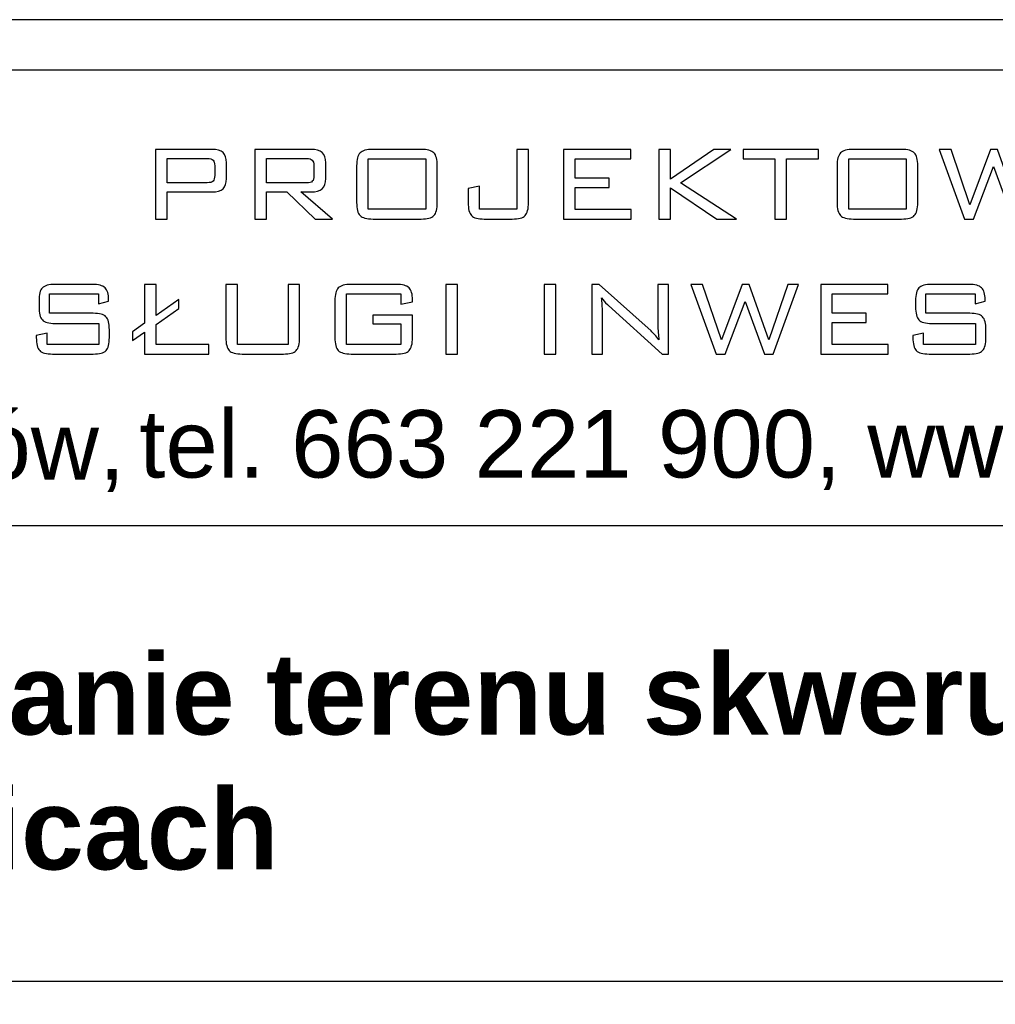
# Model space of a CAD drawing. Header units: millimetres. Extents: x 730 to 10409, y 1134 to 11940.
# Tile 3 of 49: x 5586 to 5875, y 1889 to 2181. Entities that reach past the tile are written whole.
import ezdxf

# ---------------------------------------------------------------- set-up
doc = ezdxf.new("R2010")
doc.units = ezdxf.units.MM
doc.layers.add('_0', color=7, linetype='Continuous')
doc.layers.add('A_ramka', color=7, linetype='Continuous')
doc.layers.add('wymiar', color=7, linetype='Continuous', lineweight=13)
doc.styles.add('GENERATED_STYLE_6', font='txt')

msp = doc.modelspace()

# ---------------------------------------------------------------- linework, layer by layer
at = {"layer": '_0'}
for points, knots in [([(5625.87, 2121.97), (5625.87, 2121.97), (5625.87, 2142.61), (5625.87, 2142.61), (5625.87, 2142.61), (5625.87, 2142.61), (5642.51, 2142.61), (5642.51, 2142.61), (5642.51, 2142.61), (5644.05, 2142.61), (5645.17, 2142.3), (5645.85, 2141.66), (5645.85, 2141.66), (5646.54, 2141.03), (5646.88, 2140.01), (5646.88, 2138.61), (5646.88, 2138.61), (5646.88, 2138.61), (5646.88, 2134), (5646.88, 2134), (5646.88, 2134), (5646.88, 2132.61), (5646.54, 2131.59), (5645.85, 2130.96), (5645.85, 2130.96), (5645.17, 2130.33), (5644.05, 2130.02), (5642.51, 2130.02), (5642.51, 2130.02), (5642.51, 2130.02), (5629.33, 2130.02), (5629.33, 2130.02), (5629.33, 2130.02), (5629.33, 2130.02), (5629.33, 2121.97), (5629.33, 2121.97), (5629.33, 2121.97), (5629.33, 2121.97), (5625.87, 2121.97), (5625.87, 2121.97)], [0, 0, 0, 0, 0.1, 0.1, 0.1, 0.1, 0.2, 0.2, 0.2, 0.2, 0.3, 0.3, 0.3, 0.3, 0.4, 0.4, 0.4, 0.4, 0.5, 0.5, 0.5, 0.5, 0.6, 0.6, 0.6, 0.6, 0.7, 0.7, 0.7, 0.7, 0.8, 0.8, 0.8, 0.8, 0.9, 0.9, 0.9, 0.9, 1, 1, 1, 1]), ([(5641.16, 2139.94), (5641.16, 2139.94), (5629.33, 2139.94), (5629.33, 2139.94), (5629.33, 2139.94), (5629.33, 2139.94), (5629.33, 2132.73), (5629.33, 2132.73), (5629.33, 2132.73), (5629.33, 2132.73), (5641.16, 2132.73), (5641.16, 2132.73), (5641.16, 2132.73), (5642.01, 2132.73), (5642.59, 2132.89), (5642.91, 2133.21), (5642.91, 2133.21), (5643.23, 2133.54), (5643.39, 2134.1), (5643.39, 2134.89), (5643.39, 2134.89), (5643.39, 2134.89), (5643.39, 2137.77), (5643.39, 2137.77), (5643.39, 2137.77), (5643.39, 2138.56), (5643.23, 2139.12), (5642.91, 2139.45), (5642.91, 2139.45), (5642.59, 2139.78), (5642.01, 2139.94), (5641.16, 2139.94)], [0, 0, 0, 0, 0.125, 0.125, 0.125, 0.125, 0.25, 0.25, 0.25, 0.25, 0.375, 0.375, 0.375, 0.375, 0.5, 0.5, 0.5, 0.5, 0.625, 0.625, 0.625, 0.625, 0.75, 0.75, 0.75, 0.75, 0.875, 0.875, 0.875, 0.875, 1, 1, 1, 1]), ([(5655.29, 2121.97), (5655.29, 2121.97), (5655.29, 2142.61), (5655.29, 2142.61), (5655.29, 2142.61), (5655.29, 2142.61), (5671.93, 2142.61), (5671.93, 2142.61), (5671.93, 2142.61), (5673.47, 2142.61), (5674.59, 2142.3), (5675.27, 2141.66), (5675.27, 2141.66), (5675.96, 2141.03), (5676.3, 2140.01), (5676.3, 2138.61), (5676.3, 2138.61), (5676.3, 2138.61), (5676.3, 2133.99), (5676.3, 2133.99), (5676.3, 2133.99), (5676.3, 2132.61), (5675.96, 2131.59), (5675.27, 2130.96), (5675.27, 2130.96), (5674.59, 2130.33), (5673.47, 2130.02), (5671.93, 2130.02), (5671.93, 2130.02), (5671.93, 2130.02), (5668.9, 2130.02), (5668.9, 2130.02), (5668.9, 2130.02), (5668.9, 2130.02), (5678.33, 2121.97), (5678.33, 2121.97), (5678.33, 2121.97), (5678.33, 2121.97), (5673.21, 2121.97), (5673.21, 2121.97), (5673.21, 2121.97), (5673.21, 2121.97), (5664.82, 2130.02), (5664.82, 2130.02), (5664.82, 2130.02), (5664.82, 2130.02), (5658.75, 2130.02), (5658.75, 2130.02), (5658.75, 2130.02), (5658.75, 2130.02), (5658.75, 2121.97), (5658.75, 2121.97), (5658.75, 2121.97), (5658.75, 2121.97), (5655.29, 2121.97), (5655.29, 2121.97)], [0, 0, 0, 0, 0.071429, 0.071429, 0.071429, 0.071429, 0.142857, 0.142857, 0.142857, 0.142857, 0.214286, 0.214286, 0.214286, 0.214286, 0.285714, 0.285714, 0.285714, 0.285714, 0.357143, 0.357143, 0.357143, 0.357143, 0.428571, 0.428571, 0.428571, 0.428571, 0.5, 0.5, 0.5, 0.5, 0.571429, 0.571429, 0.571429, 0.571429, 0.642857, 0.642857, 0.642857, 0.642857, 0.714286, 0.714286, 0.714286, 0.714286, 0.785714, 0.785714, 0.785714, 0.785714, 0.857143, 0.857143, 0.857143, 0.857143, 0.928571, 0.928571, 0.928571, 0.928571, 1, 1, 1, 1]), ([(5670.58, 2139.94), (5670.58, 2139.94), (5658.75, 2139.94), (5658.75, 2139.94), (5658.75, 2139.94), (5658.75, 2139.94), (5658.75, 2132.69), (5658.75, 2132.69), (5658.75, 2132.69), (5658.75, 2132.69), (5670.58, 2132.69), (5670.58, 2132.69), (5670.58, 2132.69), (5671.44, 2132.69), (5672.03, 2132.84), (5672.34, 2133.15), (5672.34, 2133.15), (5672.65, 2133.47), (5672.8, 2134.01), (5672.8, 2134.8), (5672.8, 2134.8), (5672.8, 2134.8), (5672.8, 2137.81), (5672.8, 2137.81), (5672.8, 2137.81), (5672.8, 2138.59), (5672.64, 2139.14), (5672.33, 2139.46), (5672.33, 2139.46), (5672.01, 2139.78), (5671.43, 2139.94), (5670.58, 2139.94)], [0, 0, 0, 0, 0.125, 0.125, 0.125, 0.125, 0.25, 0.25, 0.25, 0.25, 0.375, 0.375, 0.375, 0.375, 0.5, 0.5, 0.5, 0.5, 0.625, 0.625, 0.625, 0.625, 0.75, 0.75, 0.75, 0.75, 0.875, 0.875, 0.875, 0.875, 1, 1, 1, 1]), ([(5685.49, 2137.72), (5685.49, 2139.6), (5685.83, 2140.88), (5686.5, 2141.58), (5686.5, 2141.58), (5687.17, 2142.26), (5688.45, 2142.61), (5690.34, 2142.61), (5690.34, 2142.61), (5690.34, 2142.61), (5704.6, 2142.61), (5704.6, 2142.61), (5704.6, 2142.61), (5706.46, 2142.61), (5707.73, 2142.27), (5708.4, 2141.58), (5708.4, 2141.58), (5709.07, 2140.9), (5709.41, 2139.62), (5709.41, 2137.72), (5709.41, 2137.72), (5709.41, 2137.72), (5709.41, 2126.86), (5709.41, 2126.86), (5709.41, 2126.86), (5709.41, 2124.95), (5709.07, 2123.67), (5708.4, 2122.99), (5708.4, 2122.99), (5707.73, 2122.31), (5706.46, 2121.97), (5704.6, 2121.97), (5704.6, 2121.97), (5704.6, 2121.97), (5690.34, 2121.97), (5690.34, 2121.97), (5690.34, 2121.97), (5688.45, 2121.97), (5687.17, 2122.32), (5686.5, 2123.01), (5686.5, 2123.01), (5685.83, 2123.7), (5685.49, 2124.98), (5685.49, 2126.86), (5685.49, 2126.86), (5685.49, 2126.86), (5685.49, 2137.72), (5685.49, 2137.72)], [0, 0, 0, 0, 0.083333, 0.083333, 0.083333, 0.083333, 0.166667, 0.166667, 0.166667, 0.166667, 0.25, 0.25, 0.25, 0.25, 0.333333, 0.333333, 0.333333, 0.333333, 0.416667, 0.416667, 0.416667, 0.416667, 0.5, 0.5, 0.5, 0.5, 0.583333, 0.583333, 0.583333, 0.583333, 0.666667, 0.666667, 0.666667, 0.666667, 0.75, 0.75, 0.75, 0.75, 0.833333, 0.833333, 0.833333, 0.833333, 0.916667, 0.916667, 0.916667, 0.916667, 1, 1, 1, 1]), ([(5688.93, 2124.85), (5688.93, 2124.85), (5706.01, 2124.85), (5706.01, 2124.85), (5706.01, 2124.85), (5706.01, 2124.85), (5706.01, 2139.8), (5706.01, 2139.8), (5706.01, 2139.8), (5706.01, 2139.8), (5688.93, 2139.8), (5688.93, 2139.8), (5688.93, 2139.8), (5688.93, 2139.8), (5688.93, 2124.85), (5688.93, 2124.85)], [0, 0, 0, 0, 0.25, 0.25, 0.25, 0.25, 0.5, 0.5, 0.5, 0.5, 0.75, 0.75, 0.75, 0.75, 1, 1, 1, 1]), ([(5723.36, 2121.97), (5721.49, 2121.97), (5720.21, 2122.31), (5719.55, 2122.99), (5719.55, 2122.99), (5718.89, 2123.67), (5718.56, 2124.95), (5718.56, 2126.86), (5718.56, 2126.86), (5718.56, 2126.86), (5718.56, 2130.98), (5718.56, 2130.98), (5718.56, 2130.98), (5718.56, 2130.98), (5721.95, 2131.69), (5721.95, 2131.69), (5721.95, 2131.69), (5721.95, 2131.69), (5721.95, 2124.85), (5721.95, 2124.85), (5721.95, 2124.85), (5721.95, 2124.85), (5733.02, 2124.85), (5733.02, 2124.85), (5733.02, 2124.85), (5733.02, 2124.85), (5733.02, 2142.61), (5733.02, 2142.61), (5733.02, 2142.61), (5733.02, 2142.61), (5736.46, 2142.61), (5736.46, 2142.61), (5736.46, 2142.61), (5736.46, 2142.61), (5736.46, 2126.86), (5736.46, 2126.86), (5736.46, 2126.86), (5736.46, 2124.97), (5736.13, 2123.68), (5735.45, 2123), (5735.45, 2123), (5734.78, 2122.31), (5733.51, 2121.97), (5731.64, 2121.97), (5731.64, 2121.97), (5731.64, 2121.97), (5723.36, 2121.97), (5723.36, 2121.97)], [0, 0, 0, 0, 0.083333, 0.083333, 0.083333, 0.083333, 0.166667, 0.166667, 0.166667, 0.166667, 0.25, 0.25, 0.25, 0.25, 0.333333, 0.333333, 0.333333, 0.333333, 0.416667, 0.416667, 0.416667, 0.416667, 0.5, 0.5, 0.5, 0.5, 0.583333, 0.583333, 0.583333, 0.583333, 0.666667, 0.666667, 0.666667, 0.666667, 0.75, 0.75, 0.75, 0.75, 0.833333, 0.833333, 0.833333, 0.833333, 0.916667, 0.916667, 0.916667, 0.916667, 1, 1, 1, 1]), ([(5746.89, 2121.97), (5746.89, 2121.97), (5746.89, 2142.61), (5746.89, 2142.61), (5746.89, 2142.61), (5746.89, 2142.61), (5766.77, 2142.61), (5766.77, 2142.61), (5766.77, 2142.61), (5766.77, 2142.61), (5766.77, 2139.84), (5766.77, 2139.84), (5766.77, 2139.84), (5766.77, 2139.84), (5750.35, 2139.84), (5750.35, 2139.84), (5750.35, 2139.84), (5750.35, 2139.84), (5750.35, 2134.09), (5750.35, 2134.09), (5750.35, 2134.09), (5750.35, 2134.09), (5760.38, 2134.09), (5760.38, 2134.09), (5760.38, 2134.09), (5760.38, 2134.09), (5760.38, 2131.36), (5760.38, 2131.36), (5760.38, 2131.36), (5760.38, 2131.36), (5750.35, 2131.36), (5750.35, 2131.36), (5750.35, 2131.36), (5750.35, 2131.36), (5750.35, 2124.81), (5750.35, 2124.81), (5750.35, 2124.81), (5750.35, 2124.81), (5766.92, 2124.81), (5766.92, 2124.81), (5766.92, 2124.81), (5766.92, 2124.81), (5766.92, 2121.97), (5766.92, 2121.97), (5766.92, 2121.97), (5766.92, 2121.97), (5746.89, 2121.97), (5746.89, 2121.97)], [0, 0, 0, 0, 0.083333, 0.083333, 0.083333, 0.083333, 0.166667, 0.166667, 0.166667, 0.166667, 0.25, 0.25, 0.25, 0.25, 0.333333, 0.333333, 0.333333, 0.333333, 0.416667, 0.416667, 0.416667, 0.416667, 0.5, 0.5, 0.5, 0.5, 0.583333, 0.583333, 0.583333, 0.583333, 0.666667, 0.666667, 0.666667, 0.666667, 0.75, 0.75, 0.75, 0.75, 0.833333, 0.833333, 0.833333, 0.833333, 0.916667, 0.916667, 0.916667, 0.916667, 1, 1, 1, 1]), ([(5775.11, 2121.97), (5775.11, 2121.97), (5775.11, 2142.61), (5775.11, 2142.61), (5775.11, 2142.61), (5775.11, 2142.61), (5778.57, 2142.61), (5778.57, 2142.61), (5778.57, 2142.61), (5778.57, 2142.61), (5778.57, 2133.77), (5778.57, 2133.77), (5778.57, 2133.77), (5778.57, 2133.77), (5791.44, 2142.61), (5791.44, 2142.61), (5791.44, 2142.61), (5791.44, 2142.61), (5796.48, 2142.61), (5796.48, 2142.61), (5796.48, 2142.61), (5796.48, 2142.61), (5781.52, 2132.73), (5781.52, 2132.73), (5781.52, 2132.73), (5781.52, 2132.73), (5798.12, 2121.97), (5798.12, 2121.97), (5798.12, 2121.97), (5798.12, 2121.97), (5792.36, 2121.97), (5792.36, 2121.97), (5792.36, 2121.97), (5792.36, 2121.97), (5778.57, 2131.25), (5778.57, 2131.25), (5778.57, 2131.25), (5778.57, 2131.25), (5778.57, 2121.97), (5778.57, 2121.97), (5778.57, 2121.97), (5778.57, 2121.97), (5775.11, 2121.97), (5775.11, 2121.97)], [0, 0, 0, 0, 0.090909, 0.090909, 0.090909, 0.090909, 0.181818, 0.181818, 0.181818, 0.181818, 0.272727, 0.272727, 0.272727, 0.272727, 0.363636, 0.363636, 0.363636, 0.363636, 0.454545, 0.454545, 0.454545, 0.454545, 0.545455, 0.545455, 0.545455, 0.545455, 0.636364, 0.636364, 0.636364, 0.636364, 0.727273, 0.727273, 0.727273, 0.727273, 0.818182, 0.818182, 0.818182, 0.818182, 0.909091, 0.909091, 0.909091, 0.909091, 1, 1, 1, 1]), ([(5813, 2139.8), (5813, 2139.8), (5813, 2121.97), (5813, 2121.97), (5813, 2121.97), (5813, 2121.97), (5809.56, 2121.97), (5809.56, 2121.97), (5809.56, 2121.97), (5809.56, 2121.97), (5809.56, 2139.8), (5809.56, 2139.8), (5809.56, 2139.8), (5809.56, 2139.8), (5800.14, 2139.8), (5800.14, 2139.8), (5800.14, 2139.8), (5800.14, 2139.8), (5800.14, 2142.61), (5800.14, 2142.61), (5800.14, 2142.61), (5800.14, 2142.61), (5822.47, 2142.61), (5822.47, 2142.61), (5822.47, 2142.61), (5822.47, 2142.61), (5822.47, 2139.8), (5822.47, 2139.8), (5822.47, 2139.8), (5822.47, 2139.8), (5813, 2139.8), (5813, 2139.8)], [0, 0, 0, 0, 0.125, 0.125, 0.125, 0.125, 0.25, 0.25, 0.25, 0.25, 0.375, 0.375, 0.375, 0.375, 0.5, 0.5, 0.5, 0.5, 0.625, 0.625, 0.625, 0.625, 0.75, 0.75, 0.75, 0.75, 0.875, 0.875, 0.875, 0.875, 1, 1, 1, 1]), ([(5828, 2137.72), (5828, 2139.6), (5828.33, 2140.88), (5829, 2141.58), (5829, 2141.58), (5829.67, 2142.26), (5830.95, 2142.61), (5832.84, 2142.61), (5832.84, 2142.61), (5832.84, 2142.61), (5847.11, 2142.61), (5847.11, 2142.61), (5847.11, 2142.61), (5848.96, 2142.61), (5850.23, 2142.27), (5850.9, 2141.58), (5850.9, 2141.58), (5851.58, 2140.9), (5851.91, 2139.62), (5851.91, 2137.72), (5851.91, 2137.72), (5851.91, 2137.72), (5851.91, 2126.86), (5851.91, 2126.86), (5851.91, 2126.86), (5851.91, 2124.95), (5851.58, 2123.67), (5850.9, 2122.99), (5850.9, 2122.99), (5850.23, 2122.31), (5848.96, 2121.97), (5847.11, 2121.97), (5847.11, 2121.97), (5847.11, 2121.97), (5832.84, 2121.97), (5832.84, 2121.97), (5832.84, 2121.97), (5830.95, 2121.97), (5829.67, 2122.32), (5829, 2123.01), (5829, 2123.01), (5828.33, 2123.7), (5828, 2124.98), (5828, 2126.86), (5828, 2126.86), (5828, 2126.86), (5828, 2137.72), (5828, 2137.72)], [0, 0, 0, 0, 0.083333, 0.083333, 0.083333, 0.083333, 0.166667, 0.166667, 0.166667, 0.166667, 0.25, 0.25, 0.25, 0.25, 0.333333, 0.333333, 0.333333, 0.333333, 0.416667, 0.416667, 0.416667, 0.416667, 0.5, 0.5, 0.5, 0.5, 0.583333, 0.583333, 0.583333, 0.583333, 0.666667, 0.666667, 0.666667, 0.666667, 0.75, 0.75, 0.75, 0.75, 0.833333, 0.833333, 0.833333, 0.833333, 0.916667, 0.916667, 0.916667, 0.916667, 1, 1, 1, 1]), ([(5831.43, 2124.85), (5831.43, 2124.85), (5848.51, 2124.85), (5848.51, 2124.85), (5848.51, 2124.85), (5848.51, 2124.85), (5848.51, 2139.8), (5848.51, 2139.8), (5848.51, 2139.8), (5848.51, 2139.8), (5831.43, 2139.8), (5831.43, 2139.8), (5831.43, 2139.8), (5831.43, 2139.8), (5831.43, 2124.85), (5831.43, 2124.85)], [0, 0, 0, 0, 0.25, 0.25, 0.25, 0.25, 0.5, 0.5, 0.5, 0.5, 0.75, 0.75, 0.75, 0.75, 1, 1, 1, 1]), ([(5865.78, 2121.97), (5865.78, 2121.97), (5858.31, 2142.61), (5858.31, 2142.61), (5858.31, 2142.61), (5858.31, 2142.61), (5861.78, 2142.61), (5861.78, 2142.61), (5861.78, 2142.61), (5861.78, 2142.61), (5867.36, 2126.21), (5867.36, 2126.21), (5867.36, 2126.21), (5867.36, 2126.21), (5873.45, 2142.61), (5873.45, 2142.61), (5873.45, 2142.61), (5873.45, 2142.61), (5875.57, 2142.61), (5875.57, 2142.61), (5875.57, 2142.61), (5875.57, 2142.61), (5881.44, 2126.21), (5881.44, 2126.21), (5881.44, 2126.21), (5881.44, 2126.21), (5887.08, 2142.61), (5887.08, 2142.61), (5887.08, 2142.61), (5887.08, 2142.61), (5890.16, 2142.61), (5890.16, 2142.61), (5890.16, 2142.61), (5890.16, 2142.61), (5882.69, 2121.97), (5882.69, 2121.97), (5882.69, 2121.97), (5882.69, 2121.97), (5880.13, 2121.97), (5880.13, 2121.97), (5880.13, 2121.97), (5880.13, 2121.97), (5874.41, 2137.57), (5874.41, 2137.57), (5874.41, 2137.57), (5874.41, 2137.57), (5868.5, 2121.97), (5868.5, 2121.97), (5868.5, 2121.97), (5868.5, 2121.97), (5865.78, 2121.97), (5865.78, 2121.97)], [0, 0, 0, 0, 0.076923, 0.076923, 0.076923, 0.076923, 0.153846, 0.153846, 0.153846, 0.153846, 0.230769, 0.230769, 0.230769, 0.230769, 0.307692, 0.307692, 0.307692, 0.307692, 0.384615, 0.384615, 0.384615, 0.384615, 0.461538, 0.461538, 0.461538, 0.461538, 0.538462, 0.538462, 0.538462, 0.538462, 0.615385, 0.615385, 0.615385, 0.615385, 0.692308, 0.692308, 0.692308, 0.692308, 0.769231, 0.769231, 0.769231, 0.769231, 0.846154, 0.846154, 0.846154, 0.846154, 0.923077, 0.923077, 0.923077, 0.923077, 1, 1, 1, 1]), ([(5608.96, 2099.78), (5608.96, 2099.78), (5594.35, 2099.78), (5594.35, 2099.78), (5594.35, 2099.78), (5594.35, 2099.78), (5594.35, 2094.02), (5594.35, 2094.02), (5594.35, 2094.02), (5594.35, 2094.02), (5607.36, 2094.02), (5607.36, 2094.02), (5607.36, 2094.02), (5609.19, 2094.02), (5610.45, 2093.68), (5611.13, 2093.01), (5611.13, 2093.01), (5611.8, 2092.33), (5612.14, 2091.05), (5612.14, 2089.15), (5612.14, 2089.15), (5612.14, 2089.15), (5612.14, 2086.84), (5612.14, 2086.84), (5612.14, 2086.84), (5612.14, 2084.93), (5611.81, 2083.64), (5611.15, 2082.96), (5611.15, 2082.96), (5610.48, 2082.29), (5609.22, 2081.95), (5607.36, 2081.95), (5607.36, 2081.95), (5607.36, 2081.95), (5595.31, 2081.95), (5595.31, 2081.95), (5595.31, 2081.95), (5593.44, 2081.95), (5592.16, 2082.29), (5591.48, 2082.98), (5591.48, 2082.98), (5590.81, 2083.66), (5590.47, 2084.94), (5590.47, 2086.84), (5590.47, 2086.84), (5590.47, 2086.84), (5590.47, 2087.4), (5590.47, 2087.4), (5590.47, 2087.4), (5590.47, 2087.4), (5593.67, 2088.14), (5593.67, 2088.14), (5593.67, 2088.14), (5593.67, 2088.14), (5593.67, 2084.82), (5593.67, 2084.82), (5593.67, 2084.82), (5593.67, 2084.82), (5609.03, 2084.82), (5609.03, 2084.82), (5609.03, 2084.82), (5609.03, 2084.82), (5609.03, 2091.03), (5609.03, 2091.03), (5609.03, 2091.03), (5609.03, 2091.03), (5596.07, 2091.03), (5596.07, 2091.03), (5596.07, 2091.03), (5594.2, 2091.03), (5592.93, 2091.37), (5592.26, 2092.06), (5592.26, 2092.06), (5591.6, 2092.74), (5591.27, 2094.03), (5591.27, 2095.91), (5591.27, 2095.91), (5591.27, 2095.91), (5591.27, 2097.71), (5591.27, 2097.71), (5591.27, 2097.71), (5591.27, 2099.6), (5591.6, 2100.88), (5592.26, 2101.56), (5592.26, 2101.56), (5592.93, 2102.25), (5594.2, 2102.59), (5596.07, 2102.59), (5596.07, 2102.59), (5596.07, 2102.59), (5607.07, 2102.59), (5607.07, 2102.59), (5607.07, 2102.59), (5608.9, 2102.59), (5610.17, 2102.25), (5610.86, 2101.58), (5610.86, 2101.58), (5611.56, 2100.92), (5611.91, 2099.74), (5611.91, 2098.06), (5611.91, 2098.06), (5611.91, 2098.06), (5611.91, 2097.63), (5611.91, 2097.63), (5611.91, 2097.63), (5611.91, 2097.63), (5608.96, 2096.79), (5608.96, 2096.79), (5608.96, 2096.79), (5608.96, 2096.79), (5608.96, 2099.78), (5608.96, 2099.78)], [0, 0, 0, 0, 0.035714, 0.035714, 0.035714, 0.035714, 0.071429, 0.071429, 0.071429, 0.071429, 0.107143, 0.107143, 0.107143, 0.107143, 0.142857, 0.142857, 0.142857, 0.142857, 0.178571, 0.178571, 0.178571, 0.178571, 0.214286, 0.214286, 0.214286, 0.214286, 0.25, 0.25, 0.25, 0.25, 0.285714, 0.285714, 0.285714, 0.285714, 0.321429, 0.321429, 0.321429, 0.321429, 0.357143, 0.357143, 0.357143, 0.357143, 0.392857, 0.392857, 0.392857, 0.392857, 0.428571, 0.428571, 0.428571, 0.428571, 0.464286, 0.464286, 0.464286, 0.464286, 0.5, 0.5, 0.5, 0.5, 0.535714, 0.535714, 0.535714, 0.535714, 0.571429, 0.571429, 0.571429, 0.571429, 0.607143, 0.607143, 0.607143, 0.607143, 0.642857, 0.642857, 0.642857, 0.642857, 0.678571, 0.678571, 0.678571, 0.678571, 0.714286, 0.714286, 0.714286, 0.714286, 0.75, 0.75, 0.75, 0.75, 0.785714, 0.785714, 0.785714, 0.785714, 0.821429, 0.821429, 0.821429, 0.821429, 0.857143, 0.857143, 0.857143, 0.857143, 0.892857, 0.892857, 0.892857, 0.892857, 0.928571, 0.928571, 0.928571, 0.928571, 0.964286, 0.964286, 0.964286, 0.964286, 1, 1, 1, 1]), ([(5622.57, 2081.95), (5622.57, 2081.95), (5622.57, 2088.44), (5622.57, 2088.44), (5622.57, 2088.44), (5622.57, 2088.44), (5619.02, 2085.92), (5619.02, 2085.92), (5619.02, 2085.92), (5619.02, 2085.92), (5619.02, 2088.56), (5619.02, 2088.56), (5619.02, 2088.56), (5619.02, 2088.56), (5622.57, 2091.07), (5622.57, 2091.07), (5622.57, 2091.07), (5622.57, 2091.07), (5622.57, 2102.59), (5622.57, 2102.59), (5622.57, 2102.59), (5622.57, 2102.59), (5626.03, 2102.59), (5626.03, 2102.59), (5626.03, 2102.59), (5626.03, 2102.59), (5626.03, 2093.39), (5626.03, 2093.39), (5626.03, 2093.39), (5626.03, 2093.39), (5632.78, 2098.14), (5632.78, 2098.14), (5632.78, 2098.14), (5632.78, 2098.14), (5632.78, 2095.46), (5632.78, 2095.46), (5632.78, 2095.46), (5632.78, 2095.46), (5626.03, 2090.72), (5626.03, 2090.72), (5626.03, 2090.72), (5626.03, 2090.72), (5626.03, 2084.82), (5626.03, 2084.82), (5626.03, 2084.82), (5626.03, 2084.82), (5641.64, 2084.82), (5641.64, 2084.82), (5641.64, 2084.82), (5641.64, 2084.82), (5641.64, 2081.95), (5641.64, 2081.95), (5641.64, 2081.95), (5641.64, 2081.95), (5622.57, 2081.95), (5622.57, 2081.95)], [0, 0, 0, 0, 0.071429, 0.071429, 0.071429, 0.071429, 0.142857, 0.142857, 0.142857, 0.142857, 0.214286, 0.214286, 0.214286, 0.214286, 0.285714, 0.285714, 0.285714, 0.285714, 0.357143, 0.357143, 0.357143, 0.357143, 0.428571, 0.428571, 0.428571, 0.428571, 0.5, 0.5, 0.5, 0.5, 0.571429, 0.571429, 0.571429, 0.571429, 0.642857, 0.642857, 0.642857, 0.642857, 0.714286, 0.714286, 0.714286, 0.714286, 0.785714, 0.785714, 0.785714, 0.785714, 0.857143, 0.857143, 0.857143, 0.857143, 0.928571, 0.928571, 0.928571, 0.928571, 1, 1, 1, 1]), ([(5650.13, 2102.59), (5650.13, 2102.59), (5650.13, 2084.82), (5650.13, 2084.82), (5650.13, 2084.82), (5650.13, 2084.82), (5665.16, 2084.82), (5665.16, 2084.82), (5665.16, 2084.82), (5665.16, 2084.82), (5665.16, 2102.59), (5665.16, 2102.59), (5665.16, 2102.59), (5665.16, 2102.59), (5668.56, 2102.59), (5668.56, 2102.59), (5668.56, 2102.59), (5668.56, 2102.59), (5668.56, 2086.84), (5668.56, 2086.84), (5668.56, 2086.84), (5668.56, 2084.93), (5668.23, 2083.64), (5667.55, 2082.96), (5667.55, 2082.96), (5666.88, 2082.29), (5665.61, 2081.95), (5663.75, 2081.95), (5663.75, 2081.95), (5663.75, 2081.95), (5651.52, 2081.95), (5651.52, 2081.95), (5651.52, 2081.95), (5649.65, 2081.95), (5648.37, 2082.3), (5647.69, 2082.99), (5647.69, 2082.99), (5647.02, 2083.68), (5646.68, 2084.96), (5646.68, 2086.84), (5646.68, 2086.84), (5646.68, 2086.84), (5646.68, 2102.59), (5646.68, 2102.59), (5646.68, 2102.59), (5646.68, 2102.59), (5650.13, 2102.59), (5650.13, 2102.59)], [0, 0, 0, 0, 0.083333, 0.083333, 0.083333, 0.083333, 0.166667, 0.166667, 0.166667, 0.166667, 0.25, 0.25, 0.25, 0.25, 0.333333, 0.333333, 0.333333, 0.333333, 0.416667, 0.416667, 0.416667, 0.416667, 0.5, 0.5, 0.5, 0.5, 0.583333, 0.583333, 0.583333, 0.583333, 0.666667, 0.666667, 0.666667, 0.666667, 0.75, 0.75, 0.75, 0.75, 0.833333, 0.833333, 0.833333, 0.833333, 0.916667, 0.916667, 0.916667, 0.916667, 1, 1, 1, 1]), ([(5698.62, 2099.78), (5698.62, 2099.78), (5682.46, 2099.78), (5682.46, 2099.78), (5682.46, 2099.78), (5682.46, 2099.78), (5682.46, 2084.82), (5682.46, 2084.82), (5682.46, 2084.82), (5682.46, 2084.82), (5698.62, 2084.82), (5698.62, 2084.82), (5698.62, 2084.82), (5698.62, 2084.82), (5698.62, 2090.87), (5698.62, 2090.87), (5698.62, 2090.87), (5698.62, 2090.87), (5690.27, 2090.87), (5690.27, 2090.87), (5690.27, 2090.87), (5690.27, 2090.87), (5690.27, 2093.51), (5690.27, 2093.51), (5690.27, 2093.51), (5690.27, 2093.51), (5702.06, 2093.51), (5702.06, 2093.51), (5702.06, 2093.51), (5702.06, 2093.51), (5702.06, 2086.83), (5702.06, 2086.83), (5702.06, 2086.83), (5702.06, 2084.94), (5701.72, 2083.66), (5701.05, 2082.98), (5701.05, 2082.98), (5700.37, 2082.29), (5699.09, 2081.95), (5697.22, 2081.95), (5697.22, 2081.95), (5697.22, 2081.95), (5683.87, 2081.95), (5683.87, 2081.95), (5683.87, 2081.95), (5681.98, 2081.95), (5680.71, 2082.3), (5680.03, 2082.99), (5680.03, 2082.99), (5679.36, 2083.68), (5679.03, 2084.96), (5679.03, 2086.83), (5679.03, 2086.83), (5679.03, 2086.83), (5679.03, 2097.7), (5679.03, 2097.7), (5679.03, 2097.7), (5679.03, 2099.58), (5679.36, 2100.86), (5680.03, 2101.56), (5680.03, 2101.56), (5680.71, 2102.24), (5681.98, 2102.59), (5683.87, 2102.59), (5683.87, 2102.59), (5683.87, 2102.59), (5697.22, 2102.59), (5697.22, 2102.59), (5697.22, 2102.59), (5699.07, 2102.59), (5700.34, 2102.25), (5701.03, 2101.58), (5701.03, 2101.58), (5701.72, 2100.91), (5702.06, 2099.7), (5702.06, 2097.94), (5702.06, 2097.94), (5702.06, 2097.94), (5702.06, 2097.43), (5702.06, 2097.43), (5702.06, 2097.43), (5702.06, 2097.43), (5698.62, 2096.74), (5698.62, 2096.74), (5698.62, 2096.74), (5698.62, 2096.74), (5698.62, 2099.78), (5698.62, 2099.78)], [0, 0, 0, 0, 0.045455, 0.045455, 0.045455, 0.045455, 0.090909, 0.090909, 0.090909, 0.090909, 0.136364, 0.136364, 0.136364, 0.136364, 0.181818, 0.181818, 0.181818, 0.181818, 0.227273, 0.227273, 0.227273, 0.227273, 0.272727, 0.272727, 0.272727, 0.272727, 0.318182, 0.318182, 0.318182, 0.318182, 0.363636, 0.363636, 0.363636, 0.363636, 0.409091, 0.409091, 0.409091, 0.409091, 0.454545, 0.454545, 0.454545, 0.454545, 0.5, 0.5, 0.5, 0.5, 0.545455, 0.545455, 0.545455, 0.545455, 0.590909, 0.590909, 0.590909, 0.590909, 0.636364, 0.636364, 0.636364, 0.636364, 0.681818, 0.681818, 0.681818, 0.681818, 0.727273, 0.727273, 0.727273, 0.727273, 0.772727, 0.772727, 0.772727, 0.772727, 0.818182, 0.818182, 0.818182, 0.818182, 0.863636, 0.863636, 0.863636, 0.863636, 0.909091, 0.909091, 0.909091, 0.909091, 0.954545, 0.954545, 0.954545, 0.954545, 1, 1, 1, 1]), ([(5711.96, 2081.95), (5711.96, 2081.95), (5711.96, 2102.59), (5711.96, 2102.59), (5711.96, 2102.59), (5711.96, 2102.59), (5715.41, 2102.59), (5715.41, 2102.59), (5715.41, 2102.59), (5715.41, 2102.59), (5715.41, 2081.95), (5715.41, 2081.95), (5715.41, 2081.95), (5715.41, 2081.95), (5711.96, 2081.95), (5711.96, 2081.95)], [0, 0, 0, 0, 0.25, 0.25, 0.25, 0.25, 0.5, 0.5, 0.5, 0.5, 0.75, 0.75, 0.75, 0.75, 1, 1, 1, 1]), ([(5741.06, 2081.95), (5741.06, 2081.95), (5741.06, 2102.59), (5741.06, 2102.59), (5741.06, 2102.59), (5741.06, 2102.59), (5744.52, 2102.59), (5744.52, 2102.59), (5744.52, 2102.59), (5744.52, 2102.59), (5744.52, 2081.95), (5744.52, 2081.95), (5744.52, 2081.95), (5744.52, 2081.95), (5741.06, 2081.95), (5741.06, 2081.95)], [0, 0, 0, 0, 0.25, 0.25, 0.25, 0.25, 0.5, 0.5, 0.5, 0.5, 0.75, 0.75, 0.75, 0.75, 1, 1, 1, 1]), ([(5755.21, 2081.95), (5755.21, 2081.95), (5755.21, 2102.59), (5755.21, 2102.59), (5755.21, 2102.59), (5755.21, 2102.59), (5757.38, 2102.59), (5757.38, 2102.59), (5757.38, 2102.59), (5757.38, 2102.59), (5772.82, 2088.79), (5772.82, 2088.79), (5772.82, 2088.79), (5773.17, 2088.48), (5773.54, 2088.09), (5773.94, 2087.66), (5773.94, 2087.66), (5774.34, 2087.21), (5774.74, 2086.72), (5775.16, 2086.19), (5775.16, 2086.19), (5775.06, 2086.85), (5774.98, 2087.54), (5774.93, 2088.27), (5774.93, 2088.27), (5774.88, 2088.99), (5774.85, 2089.99), (5774.85, 2091.27), (5774.85, 2091.27), (5774.85, 2091.27), (5774.85, 2102.59), (5774.85, 2102.59), (5774.85, 2102.59), (5774.85, 2102.59), (5778.02, 2102.59), (5778.02, 2102.59), (5778.02, 2102.59), (5778.02, 2102.59), (5778.02, 2081.95), (5778.02, 2081.95), (5778.02, 2081.95), (5778.02, 2081.95), (5776.08, 2081.95), (5776.08, 2081.95), (5776.08, 2081.95), (5776.08, 2081.95), (5760.23, 2096.3), (5760.23, 2096.3), (5760.23, 2096.3), (5760.16, 2096.36), (5760.04, 2096.47), (5759.88, 2096.61), (5759.88, 2096.61), (5759.1, 2097.32), (5758.52, 2097.99), (5758.15, 2098.62), (5758.15, 2098.62), (5758.23, 2098), (5758.28, 2097.33), (5758.32, 2096.63), (5758.32, 2096.63), (5758.36, 2095.91), (5758.38, 2095.08), (5758.38, 2094.11), (5758.38, 2094.11), (5758.38, 2094.11), (5758.38, 2081.95), (5758.38, 2081.95), (5758.38, 2081.95), (5758.38, 2081.95), (5755.21, 2081.95), (5755.21, 2081.95)], [0, 0, 0, 0, 0.055556, 0.055556, 0.055556, 0.055556, 0.111111, 0.111111, 0.111111, 0.111111, 0.166667, 0.166667, 0.166667, 0.166667, 0.222222, 0.222222, 0.222222, 0.222222, 0.277778, 0.277778, 0.277778, 0.277778, 0.333333, 0.333333, 0.333333, 0.333333, 0.388889, 0.388889, 0.388889, 0.388889, 0.444444, 0.444444, 0.444444, 0.444444, 0.5, 0.5, 0.5, 0.5, 0.555556, 0.555556, 0.555556, 0.555556, 0.611111, 0.611111, 0.611111, 0.611111, 0.666667, 0.666667, 0.666667, 0.666667, 0.722222, 0.722222, 0.722222, 0.722222, 0.777778, 0.777778, 0.777778, 0.777778, 0.833333, 0.833333, 0.833333, 0.833333, 0.888889, 0.888889, 0.888889, 0.888889, 0.944444, 0.944444, 0.944444, 0.944444, 1, 1, 1, 1]), ([(5792.12, 2081.95), (5792.12, 2081.95), (5784.65, 2102.59), (5784.65, 2102.59), (5784.65, 2102.59), (5784.65, 2102.59), (5788.12, 2102.59), (5788.12, 2102.59), (5788.12, 2102.59), (5788.12, 2102.59), (5793.7, 2086.19), (5793.7, 2086.19), (5793.7, 2086.19), (5793.7, 2086.19), (5799.79, 2102.59), (5799.79, 2102.59), (5799.79, 2102.59), (5799.79, 2102.59), (5801.9, 2102.59), (5801.9, 2102.59), (5801.9, 2102.59), (5801.9, 2102.59), (5807.78, 2086.19), (5807.78, 2086.19), (5807.78, 2086.19), (5807.78, 2086.19), (5813.42, 2102.59), (5813.42, 2102.59), (5813.42, 2102.59), (5813.42, 2102.59), (5816.5, 2102.59), (5816.5, 2102.59), (5816.5, 2102.59), (5816.5, 2102.59), (5809.03, 2081.95), (5809.03, 2081.95), (5809.03, 2081.95), (5809.03, 2081.95), (5806.47, 2081.95), (5806.47, 2081.95), (5806.47, 2081.95), (5806.47, 2081.95), (5800.75, 2097.55), (5800.75, 2097.55), (5800.75, 2097.55), (5800.75, 2097.55), (5794.83, 2081.95), (5794.83, 2081.95), (5794.83, 2081.95), (5794.83, 2081.95), (5792.12, 2081.95), (5792.12, 2081.95)], [0, 0, 0, 0, 0.076923, 0.076923, 0.076923, 0.076923, 0.153846, 0.153846, 0.153846, 0.153846, 0.230769, 0.230769, 0.230769, 0.230769, 0.307692, 0.307692, 0.307692, 0.307692, 0.384615, 0.384615, 0.384615, 0.384615, 0.461538, 0.461538, 0.461538, 0.461538, 0.538462, 0.538462, 0.538462, 0.538462, 0.615385, 0.615385, 0.615385, 0.615385, 0.692308, 0.692308, 0.692308, 0.692308, 0.769231, 0.769231, 0.769231, 0.769231, 0.846154, 0.846154, 0.846154, 0.846154, 0.923077, 0.923077, 0.923077, 0.923077, 1, 1, 1, 1]), ([(5823.13, 2081.95), (5823.13, 2081.95), (5823.13, 2102.59), (5823.13, 2102.59), (5823.13, 2102.59), (5823.13, 2102.59), (5843, 2102.59), (5843, 2102.59), (5843, 2102.59), (5843, 2102.59), (5843, 2099.82), (5843, 2099.82), (5843, 2099.82), (5843, 2099.82), (5826.58, 2099.82), (5826.58, 2099.82), (5826.58, 2099.82), (5826.58, 2099.82), (5826.58, 2094.07), (5826.58, 2094.07), (5826.58, 2094.07), (5826.58, 2094.07), (5836.62, 2094.07), (5836.62, 2094.07), (5836.62, 2094.07), (5836.62, 2094.07), (5836.62, 2091.34), (5836.62, 2091.34), (5836.62, 2091.34), (5836.62, 2091.34), (5826.58, 2091.34), (5826.58, 2091.34), (5826.58, 2091.34), (5826.58, 2091.34), (5826.58, 2084.78), (5826.58, 2084.78), (5826.58, 2084.78), (5826.58, 2084.78), (5843.16, 2084.78), (5843.16, 2084.78), (5843.16, 2084.78), (5843.16, 2084.78), (5843.16, 2081.95), (5843.16, 2081.95), (5843.16, 2081.95), (5843.16, 2081.95), (5823.13, 2081.95), (5823.13, 2081.95)], [0, 0, 0, 0, 0.083333, 0.083333, 0.083333, 0.083333, 0.166667, 0.166667, 0.166667, 0.166667, 0.25, 0.25, 0.25, 0.25, 0.333333, 0.333333, 0.333333, 0.333333, 0.416667, 0.416667, 0.416667, 0.416667, 0.5, 0.5, 0.5, 0.5, 0.583333, 0.583333, 0.583333, 0.583333, 0.666667, 0.666667, 0.666667, 0.666667, 0.75, 0.75, 0.75, 0.75, 0.833333, 0.833333, 0.833333, 0.833333, 0.916667, 0.916667, 0.916667, 0.916667, 1, 1, 1, 1]), ([(5868.96, 2099.78), (5868.96, 2099.78), (5854.36, 2099.78), (5854.36, 2099.78), (5854.36, 2099.78), (5854.36, 2099.78), (5854.36, 2094.02), (5854.36, 2094.02), (5854.36, 2094.02), (5854.36, 2094.02), (5867.36, 2094.02), (5867.36, 2094.02), (5867.36, 2094.02), (5869.2, 2094.02), (5870.45, 2093.68), (5871.13, 2093.01), (5871.13, 2093.01), (5871.8, 2092.33), (5872.14, 2091.05), (5872.14, 2089.15), (5872.14, 2089.15), (5872.14, 2089.15), (5872.14, 2086.84), (5872.14, 2086.84), (5872.14, 2086.84), (5872.14, 2084.93), (5871.81, 2083.64), (5871.15, 2082.96), (5871.15, 2082.96), (5870.48, 2082.29), (5869.22, 2081.95), (5867.36, 2081.95), (5867.36, 2081.95), (5867.36, 2081.95), (5855.32, 2081.95), (5855.32, 2081.95), (5855.32, 2081.95), (5853.44, 2081.95), (5852.16, 2082.29), (5851.49, 2082.98), (5851.49, 2082.98), (5850.81, 2083.66), (5850.47, 2084.94), (5850.47, 2086.84), (5850.47, 2086.84), (5850.47, 2086.84), (5850.47, 2087.4), (5850.47, 2087.4), (5850.47, 2087.4), (5850.47, 2087.4), (5853.67, 2088.14), (5853.67, 2088.14), (5853.67, 2088.14), (5853.67, 2088.14), (5853.67, 2084.82), (5853.67, 2084.82), (5853.67, 2084.82), (5853.67, 2084.82), (5869.04, 2084.82), (5869.04, 2084.82), (5869.04, 2084.82), (5869.04, 2084.82), (5869.04, 2091.03), (5869.04, 2091.03), (5869.04, 2091.03), (5869.04, 2091.03), (5856.08, 2091.03), (5856.08, 2091.03), (5856.08, 2091.03), (5854.2, 2091.03), (5852.93, 2091.37), (5852.27, 2092.06), (5852.27, 2092.06), (5851.6, 2092.74), (5851.27, 2094.03), (5851.27, 2095.91), (5851.27, 2095.91), (5851.27, 2095.91), (5851.27, 2097.71), (5851.27, 2097.71), (5851.27, 2097.71), (5851.27, 2099.6), (5851.6, 2100.88), (5852.27, 2101.56), (5852.27, 2101.56), (5852.93, 2102.25), (5854.2, 2102.59), (5856.08, 2102.59), (5856.08, 2102.59), (5856.08, 2102.59), (5867.07, 2102.59), (5867.07, 2102.59), (5867.07, 2102.59), (5868.9, 2102.59), (5870.17, 2102.25), (5870.86, 2101.58), (5870.86, 2101.58), (5871.56, 2100.92), (5871.91, 2099.74), (5871.91, 2098.06), (5871.91, 2098.06), (5871.91, 2098.06), (5871.91, 2097.63), (5871.91, 2097.63), (5871.91, 2097.63), (5871.91, 2097.63), (5868.96, 2096.79), (5868.96, 2096.79), (5868.96, 2096.79), (5868.96, 2096.79), (5868.96, 2099.78), (5868.96, 2099.78)], [0, 0, 0, 0, 0.035714, 0.035714, 0.035714, 0.035714, 0.071429, 0.071429, 0.071429, 0.071429, 0.107143, 0.107143, 0.107143, 0.107143, 0.142857, 0.142857, 0.142857, 0.142857, 0.178571, 0.178571, 0.178571, 0.178571, 0.214286, 0.214286, 0.214286, 0.214286, 0.25, 0.25, 0.25, 0.25, 0.285714, 0.285714, 0.285714, 0.285714, 0.321429, 0.321429, 0.321429, 0.321429, 0.357143, 0.357143, 0.357143, 0.357143, 0.392857, 0.392857, 0.392857, 0.392857, 0.428571, 0.428571, 0.428571, 0.428571, 0.464286, 0.464286, 0.464286, 0.464286, 0.5, 0.5, 0.5, 0.5, 0.535714, 0.535714, 0.535714, 0.535714, 0.571429, 0.571429, 0.571429, 0.571429, 0.607143, 0.607143, 0.607143, 0.607143, 0.642857, 0.642857, 0.642857, 0.642857, 0.678571, 0.678571, 0.678571, 0.678571, 0.714286, 0.714286, 0.714286, 0.714286, 0.75, 0.75, 0.75, 0.75, 0.785714, 0.785714, 0.785714, 0.785714, 0.821429, 0.821429, 0.821429, 0.821429, 0.857143, 0.857143, 0.857143, 0.857143, 0.892857, 0.892857, 0.892857, 0.892857, 0.928571, 0.928571, 0.928571, 0.928571, 0.964286, 0.964286, 0.964286, 0.964286, 1, 1, 1, 1])]:
    msp.add_open_spline(points, degree=3, knots=knots, dxfattribs=at)
at = {"layer": 'A_ramka'}
msp.add_lwpolyline([(6097.08, 2181.07), (5130.13, 2181.07), (5130.12, 1477.21), (5130.12, 1477.21), (5130.12, 1177.12), (6097.08, 1177.12), (6097.08, 2181.07)], dxfattribs=at)
at = {"layer": 'A_ramka', "color": 0}
for points in [[(5145.13, 1895.99), (6082.08, 1895.99), (6082.08, 2166.07), (5145.13, 2166.07)], [(5145.13, 1895.99), (6082.08, 1895.99), (6082.08, 2031.03), (5145.13, 2031.03)]]:
    msp.add_lwpolyline(points, close=True, dxfattribs=at)

# ---------------------------------------------------------------- texts
at = {"layer": 'wymiar', "color": 0, "linetype": 'Continuous', "lineweight": 13, "char_height": 20.0061, "attachment_point": 7, "style": 'GENERATED_STYLE_6'}
for s, insert in [('{\\fArial|b0|i0|c238|p32;ul. Słoneczna 24, 97-420 Szczerców,}', (5156.99, 2041.03)), ('{\\fArial|b0|i0|c238|p32;tel. 663 221 900, www.tmbud.com.pl}', (5621.01, 2039.29))]:
    msp.add_mtext(s, dxfattribs=dict(at, insert=insert))
at = {"layer": 'wymiar', "color": 0, "insert": (5343.79, 1928.8), "char_height": 24, "attachment_point": 7, "style": 'GENERATED_STYLE_6'}
msp.add_mtext('{\\fArial|b1|i0|c238|p32;Zagospodarowanie terenu skweru \\Pw Łuszczanowicach }', dxfattribs=at)

doc.saveas('drawing.dxf')
